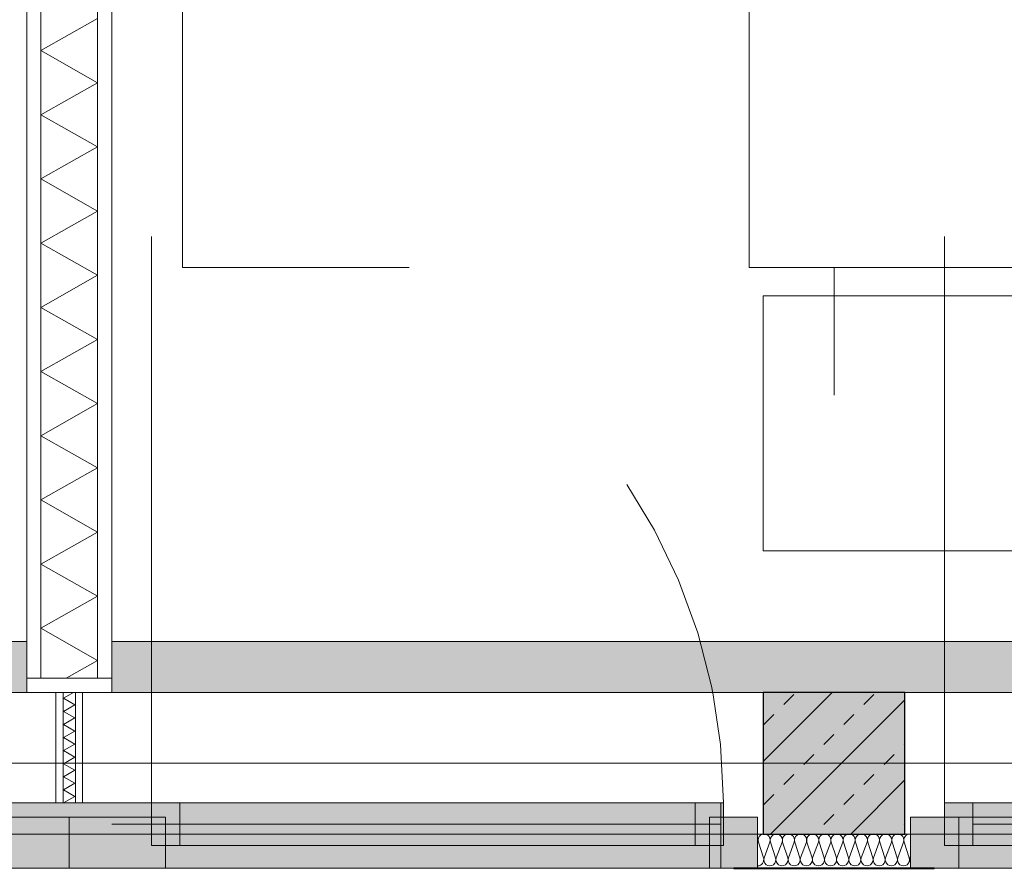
# Model space of a CAD drawing. Header units: metres. Extents: x -167 to 152, y -127 to 99.
# Tile 41 of 225: x -27.09 to -25.35, y -21.79 to -20.29. Entities that reach past the tile are written whole.
import ezdxf

# ---------------------------------------------------------------- set-up
doc = ezdxf.new("R2010")
doc.units = ezdxf.units.M
doc.header["$PDMODE"] = 1
doc.header["$PDSIZE"] = -2
for name, pattern in [('Achsen 01', [5.2915312, 3.175, -1.0580624, 0.3527044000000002, -0.7057644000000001]), ('gestrichelt - 01', [1.9999999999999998, 0.9999999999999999, -0.9999999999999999]), ('ISO-07 Punktiert', [0.8889999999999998, 0.127, -0.7619999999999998]), ('Raster 01', [1.9999999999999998, 0.9999999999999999, -0.9999999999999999]), ('VW-01 Strichlinie kurz', [1.9999999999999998, 0.9999999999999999, -0.9999999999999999])]:
    doc.linetypes.add(name, pattern=pattern)
doc.layers.get('0').update_dxf_attribs({"lineweight": 25})
for name, color, linetype, lineweight, true_color in [('013_Beton und Stahlbetonarbeiten-000 Brüstung', 7, 'Continuous', 9, 0xa6a6a6), ('013_Beton und Stahlbetonarbeiten-000 Sichtbeton-333 Außenstütze', 5, 'Continuous', 5, 0x0000ff), ('013_Beton und Stahlbetonarbeiten-000 Sichtbeton-334 Außenwandöf', 5, 'Continuous', 5, 0x0000ff), ('014_Fassadenarbeiten-330 mineralische Dämmung', 7, 'Continuous', 9, 0x666666), ('032_Metallarbeiten-Fenster', 7, 'Continuous', 13, 0x444444), ('039_Trockenbauarbeiten-340 Dämmung', 7, 'Continuous', 9, 0xc0c0c0), ('AV1-Achsen', 1, 'Achsen 01', 18, 0xff0000), ('AV1-Bewegungsfläche', 7, 'gestrichelt - 01', 9, 0xd9d9d9), ('AV1-Einrichtung', 7, 'Continuous', 9, 0xa6a6a6), ('AV1-Raster', 7, 'Raster 01', 9, 0xa6a6a6)]:
    doc.layers.add(name, color=color, linetype=linetype, lineweight=lineweight, true_color=true_color)
for name, color, linetype, lineweight in [('013_Beton und Stahlbetonarbeiten-000 Unterzüge', 7, 'ISO-07 Punktiert', 13), ('013_Beton und Stahlbetonarbeiten-330 Außenstützen', 7, 'Continuous', 25), ('030_Sonnenschutzarbeiten-BLENDSCHUTZ', 7, 'Continuous', 5), ('039_Trockenbauarbeiten-340 Gipskarton', 7, 'Continuous', 9), ('_1.35m (3D)', 7, 'Continuous', 9), ('_GRU (2D)', 7, 'Continuous', 9), ('_OG 1 (2D)', 7, 'Continuous', 9), ('_OG 1 - DS (2D)', 7, 'Continuous', 9), ('Bemaßung-Bemaßung', 7, 'Continuous', 9)]:
    doc.layers.add(name, color=color, linetype=linetype, lineweight=lineweight)
doc.layers.get('0').freeze()
doc.styles.add('Arial', font='arial.ttf')
doc.dimstyles.new('COE 50', dxfattribs={"dimtxt": 126.0904947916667, "dimasz": 0.0014138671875, "dimexe": 0.001, "dimexo": 0.009999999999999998, "dimgap": 0.001, "dimtad": 1, "dimdec": 3, "dimtxsty": 'Arial', "dimblk": 'VW_SLASH-4', "dimblk1": 'VW_SLASH-4', "dimblk2": 'VW_SLASH-4', "dimcen": 0, "dimadec": 3, "dimazin": 0, "dimtfac": 0.8, "dimtdec": 3, "dimtix": 1, "dimtmove": 0, "dimatfit": 0, "dimldrblk": 'VW_SLASH-3', "dimfxl": 0.002, "dimfxlon": 1, "dimfrac": 2, "dimtolj": 1, "dimarcsym": 0})

# ---------------------------------------------------------------- blocks, each defined once
blk = doc.blocks.new('Group-2')
at = {"layer": 'AV1-Raster'}
for p, q in [((-27.00000000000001, -22.95), (-27.00000000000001, 1.35)), ((-25.65000000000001, -22.95), (-25.65000000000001, 1.35))]:
    blk.add_line(p, q, dxfattribs=at)
blk = doc.blocks.new('1.35m (3D)')
at = {"layer": 'AV1-Raster', "color": 7}
blk.add_blockref('Group-2', (0, 0), dxfattribs=at)
blk = doc.blocks.new('VW_SLASH-4')
at = {"color": 0, "linetype": 'ByBlock', "lineweight": -2, "transparency": 16777216}
blk.add_line((0, 0), (-1, 0), dxfattribs=at)
at = {"color": 0, "linetype": 'Continuous', "lineweight": 15, "transparency": 16777216, "flags": 128}
blk.add_lwpolyline([(0.5000919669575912, 0.5000919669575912), (-0.5000919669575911, -0.5000919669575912)], dxfattribs=at)
blk = doc.blocks.new('*D24')
at = {"layer": '030_Sonnenschutzarbeiten-BLENDSCHUTZ', "color": 0, "lineweight": -2}
for p, q in [((-30.92500000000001, -22.02500000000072), (-30.92500000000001, -22.17500000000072)), ((-27.075, -22.02500000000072), (-27.075, -22.17500000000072)), ((-27.145693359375, -22.12500000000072), (-30.85430664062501, -22.12500000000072))]:
    blk.add_line(p, q, dxfattribs=at)
at = {"layer": 'Defpoints', "color": 0}
for p in [(-30.92500000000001, -21.385), (-27.075, -21.385), (-30.92500000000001, -22.12500000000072)]:
    blk.add_point(p, dxfattribs=at)
at = {"layer": '030_Sonnenschutzarbeiten-BLENDSCHUTZ', "color": 0, "lineweight": -2, "xscale": 0.070693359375, "yscale": 0.070693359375, "zscale": 0.070693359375, "rotation": 180}
blk.add_blockref('VW_SLASH-4', (-30.92500000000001, -22.12500000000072), dxfattribs=at)
at = {"layer": '030_Sonnenschutzarbeiten-BLENDSCHUTZ', "color": 0, "lineweight": -2, "xscale": 0.070693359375, "yscale": 0.070693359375, "zscale": 0.070693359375}
blk.add_blockref('VW_SLASH-4', (-27.075, -22.12500000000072), dxfattribs=at)
at = {"layer": '030_Sonnenschutzarbeiten-BLENDSCHUTZ', "color": 0, "lineweight": 13, "insert": (-29.00000000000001, -21.99922528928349), "char_height": 0.1260904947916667, "attachment_point": 5, "style": 'Arial'}
blk.add_mtext('\\A1;3,85', dxfattribs=at)
blk = doc.blocks.new('VW_SLASH-3')
at = {"color": 0, "linetype": 'ByBlock', "lineweight": -2, "transparency": 16777216}
blk.add_line((0, 0), (-1, 0), dxfattribs=at)
at = {"color": 0, "linetype": 'Continuous', "lineweight": 15, "transparency": 16777216, "flags": 128}
blk.add_lwpolyline([(0.5000534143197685, 0.5000534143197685), (-0.5000534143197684, -0.5000534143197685)], dxfattribs=at)
blk = doc.blocks.new('*D25')
at = {"layer": '030_Sonnenschutzarbeiten-BLENDSCHUTZ', "color": 0, "lineweight": -2}
for p, q in [((-26.92500000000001, -22.02500000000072), (-26.92500000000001, -22.17500000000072)), ((-23.075, -22.02500000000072), (-23.075, -22.17500000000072)), ((-23.145693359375, -22.12500000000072), (-26.85430664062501, -22.12500000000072))]:
    blk.add_line(p, q, dxfattribs=at)
at = {"layer": 'Defpoints', "color": 0}
for p in [(-26.92500000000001, -21.385), (-23.075, -21.385), (-26.92500000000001, -22.12500000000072)]:
    blk.add_point(p, dxfattribs=at)
at = {"layer": '030_Sonnenschutzarbeiten-BLENDSCHUTZ', "color": 0, "lineweight": -2, "xscale": 0.070693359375, "yscale": 0.070693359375, "zscale": 0.070693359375, "rotation": 180}
blk.add_blockref('VW_SLASH-4', (-26.92500000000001, -22.12500000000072), dxfattribs=at)
at = {"layer": '030_Sonnenschutzarbeiten-BLENDSCHUTZ', "color": 0, "lineweight": -2, "xscale": 0.070693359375, "yscale": 0.070693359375, "zscale": 0.070693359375}
blk.add_blockref('VW_SLASH-4', (-23.075, -22.12500000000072), dxfattribs=at)
at = {"layer": '030_Sonnenschutzarbeiten-BLENDSCHUTZ', "color": 0, "lineweight": 13, "insert": (-25, -21.99922528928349), "char_height": 0.1260904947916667, "attachment_point": 5, "style": 'Arial'}
blk.add_mtext('\\A1;3,85', dxfattribs=at)
blk = doc.blocks.new('Group-109')
at = {"layer": 'AV1-Bewegungsfläche', "flags": 128}
blk.add_lwpolyline([(-25.80000000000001, -20.725), (-25.80000000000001, -18.925), (-26.80000000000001, -18.925), (-26.80000000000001, -20.725)], close=True, dxfattribs=at)
at = {"color": 255, "transparency": 33554559}
blk.add_wipeout([(-25.00000000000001, -20.725), (-25.80000000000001, -20.725), (-25.80000000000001, -18.925), (-25.00000000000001, -18.925)], dxfattribs=at).dxf.layer = 'AV1-Einrichtung'
at = {"layer": 'AV1-Einrichtung', "flags": 128}
blk.add_lwpolyline([(-25.00000000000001, -20.725), (-25.80000000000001, -20.725), (-25.80000000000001, -18.925), (-25.00000000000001, -18.925)], close=True, dxfattribs=at)
blk = doc.blocks.new('Group-187')
at = {"color": 255, "linetype": 'Continuous', "lineweight": 5}
blk.add_wipeout([(-26.95000000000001, -21.47499999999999), (-26.95000000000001, -16.22499999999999), (-27.05000000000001, -16.22499999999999), (-27.05000000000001, -21.47499999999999)], dxfattribs=at).dxf.layer = '039_Trockenbauarbeiten-340 Dämmung'
blk = doc.blocks.new('Group-188')
at = {"layer": '039_Trockenbauarbeiten-340 Dämmung', "transparency": 33554687, "flags": 128}
blk.add_lwpolyline([(-27.05000000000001, -21.47499999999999), (-26.95000000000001, -21.41834413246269), (-27.05000000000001, -21.36168826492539), (-26.95000000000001, -21.30503239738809), (-27.05000000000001, -21.24837652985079), (-26.95000000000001, -21.19172066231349), (-27.05000000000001, -21.13506479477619), (-26.95000000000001, -21.07840892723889), (-27.05000000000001, -21.0217530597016), (-26.95000000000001, -20.96509719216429), (-27.05000000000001, -20.90844132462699), (-26.95000000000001, -20.85178545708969), (-27.05000000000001, -20.79512958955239), (-26.95000000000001, -20.73847372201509), (-27.05000000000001, -20.68181785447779), (-26.95000000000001, -20.62516198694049), (-27.05000000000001, -20.56850611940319), (-26.95000000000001, -20.51185025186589), (-27.05000000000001, -20.45519438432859), (-26.95000000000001, -20.39853851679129), (-27.05000000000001, -20.34188264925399), (-26.95000000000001, -20.28522678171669)], dxfattribs=at)
blk = doc.blocks.new('Group-189')
at = {"layer": '039_Trockenbauarbeiten-340 Dämmung'}
blk.add_blockref('Group-187', (0, 0), dxfattribs=at)
at = {"layer": '039_Trockenbauarbeiten-340 Dämmung', "transparency": 33554687}
blk.add_blockref('Group-188', (0, 0), dxfattribs=at)
blk = doc.blocks.new('*D577')
at = {"layer": 'Bemaßung-Bemaßung', "color": 0, "linetype": 'Continuous', "lineweight": -2}
for p, q in [((-30.975, -23.17499999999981), (-30.975, -23.32499999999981)), ((-27.075, -23.17499999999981), (-27.075, -23.32499999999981)), ((-27.145693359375, -23.27499999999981), (-30.90430664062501, -23.27499999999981))]:
    blk.add_line(p, q, dxfattribs=at)
at = {"layer": 'Defpoints', "color": 0}
for p in [(-30.975, -21.47499999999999), (-27.075, -21.47499999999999), (-30.975, -23.27499999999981)]:
    blk.add_point(p, dxfattribs=at)
at = {"layer": 'Bemaßung-Bemaßung', "color": 0, "lineweight": -2, "xscale": 0.070693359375, "yscale": 0.070693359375, "zscale": 0.070693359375, "rotation": 180}
blk.add_blockref('VW_SLASH-4', (-30.975, -23.27499999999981), dxfattribs=at)
at = {"layer": 'Bemaßung-Bemaßung', "color": 0, "lineweight": -2, "xscale": 0.070693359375, "yscale": 0.070693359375, "zscale": 0.070693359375}
blk.add_blockref('VW_SLASH-4', (-27.075, -23.27499999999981), dxfattribs=at)
at = {"layer": 'Bemaßung-Bemaßung', "color": 0, "insert": (-29.02500000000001, -23.14922528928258), "char_height": 0.1260904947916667, "attachment_point": 5, "style": 'Arial'}
blk.add_mtext('\\A1;3,90', dxfattribs=at)
blk = doc.blocks.new('*D578')
at = {"layer": 'Bemaßung-Bemaßung', "color": 0, "linetype": 'Continuous', "lineweight": -2}
for p, q in [((-27.075, -23.17499999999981), (-27.075, -23.32499999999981)), ((-26.92500000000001, -23.17499999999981), (-26.92500000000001, -23.32499999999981)), ((-27.145693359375, -23.27499999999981), (-27.21638671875, -23.27499999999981)), ((-26.92500000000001, -23.27499999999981), (-27.075, -23.27499999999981)), ((-26.85430664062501, -23.27499999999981), (-26.78361328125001, -23.27499999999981))]:
    blk.add_line(p, q, dxfattribs=at)
at = {"layer": 'Defpoints', "color": 0}
for p in [(-27.075, -21.47499999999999), (-26.92500000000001, -21.47499999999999), (-27.075, -23.27499999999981)]:
    blk.add_point(p, dxfattribs=at)
at = {"layer": 'Bemaßung-Bemaßung', "color": 0, "lineweight": -2, "xscale": 0.070693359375, "yscale": 0.070693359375, "zscale": 0.070693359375}
blk.add_blockref('VW_SLASH-4', (-27.075, -23.27499999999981), dxfattribs=at)
at = {"layer": 'Bemaßung-Bemaßung', "color": 0, "lineweight": -2, "xscale": 0.070693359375, "yscale": 0.070693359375, "zscale": 0.070693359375, "rotation": 180}
blk.add_blockref('VW_SLASH-4', (-26.92500000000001, -23.27499999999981), dxfattribs=at)
at = {"layer": 'Bemaßung-Bemaßung', "color": 0, "insert": (-27.00000000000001, -23.59313520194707), "char_height": 0.1260904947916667, "attachment_point": 5, "style": 'Arial'}
blk.add_mtext('\\A1;15', dxfattribs=at)
blk = doc.blocks.new('*D579')
at = {"layer": 'Bemaßung-Bemaßung', "color": 0, "linetype": 'Continuous', "lineweight": -2}
for p, q in [((-26.92500000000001, -23.17499999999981), (-26.92500000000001, -23.32499999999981)), ((-23.075, -23.17499999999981), (-23.075, -23.32499999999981)), ((-23.145693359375, -23.27499999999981), (-26.85430664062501, -23.27499999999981))]:
    blk.add_line(p, q, dxfattribs=at)
at = {"layer": 'Defpoints', "color": 0}
for p in [(-26.92500000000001, -21.47499999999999), (-23.075, -21.47499999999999), (-26.92500000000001, -23.27499999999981)]:
    blk.add_point(p, dxfattribs=at)
at = {"layer": 'Bemaßung-Bemaßung', "color": 0, "lineweight": -2, "xscale": 0.070693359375, "yscale": 0.070693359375, "zscale": 0.070693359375, "rotation": 180}
blk.add_blockref('VW_SLASH-4', (-26.92500000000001, -23.27499999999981), dxfattribs=at)
at = {"layer": 'Bemaßung-Bemaßung', "color": 0, "lineweight": -2, "xscale": 0.070693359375, "yscale": 0.070693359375, "zscale": 0.070693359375}
blk.add_blockref('VW_SLASH-4', (-23.075, -23.27499999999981), dxfattribs=at)
at = {"layer": 'Bemaßung-Bemaßung', "color": 0, "insert": (-25.00000000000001, -23.14922528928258), "char_height": 0.1260904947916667, "attachment_point": 5, "style": 'Arial'}
blk.add_mtext('\\A1;3,85', dxfattribs=at)
blk = doc.blocks.new('*D625')
at = {"layer": 'Bemaßung-Bemaßung', "color": 0, "lineweight": -2}
for p, q in [((-28.22500000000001, -23.67499999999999), (-28.22500000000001, -23.82499999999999)), ((-25.77500000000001, -23.67499999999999), (-25.77500000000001, -23.82499999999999)), ((-25.84569335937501, -23.77499999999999), (-28.15430664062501, -23.77499999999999))]:
    blk.add_line(p, q, dxfattribs=at)
at = {"layer": 'Defpoints', "color": 0}
for p in [(-28.22500000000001, -21.47499999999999), (-25.77500000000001, -21.47499999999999), (-28.22500000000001, -23.77499999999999)]:
    blk.add_point(p, dxfattribs=at)
at = {"layer": 'Bemaßung-Bemaßung', "color": 0, "lineweight": -2, "xscale": 0.070693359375, "yscale": 0.070693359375, "zscale": 0.070693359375, "rotation": 180}
blk.add_blockref('VW_SLASH-4', (-28.22500000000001, -23.77499999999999), dxfattribs=at)
at = {"layer": 'Bemaßung-Bemaßung', "color": 0, "lineweight": -2, "xscale": 0.070693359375, "yscale": 0.070693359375, "zscale": 0.070693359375}
blk.add_blockref('VW_SLASH-4', (-25.77500000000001, -23.77499999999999), dxfattribs=at)
at = {"layer": 'Bemaßung-Bemaßung', "color": 0, "insert": (-27.00000000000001, -23.64922528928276), "char_height": 0.1260904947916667, "attachment_point": 5, "style": 'Arial'}
blk.add_mtext('\\A1;2,45', dxfattribs=at)
blk = doc.blocks.new('*D626')
at = {"layer": 'Bemaßung-Bemaßung', "color": 0, "lineweight": -2}
for p, q in [((-25.77500000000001, -23.67499999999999), (-25.77500000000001, -23.82499999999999)), ((-25.52500000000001, -23.67499999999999), (-25.52500000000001, -23.82499999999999)), ((-25.84569335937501, -23.77499999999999), (-25.91638671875, -23.77499999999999)), ((-25.52500000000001, -23.77499999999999), (-25.77500000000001, -23.77499999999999)), ((-25.45430664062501, -23.77499999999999), (-25.38361328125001, -23.77499999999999))]:
    blk.add_line(p, q, dxfattribs=at)
at = {"layer": 'Defpoints', "color": 0}
for p in [(-25.77500000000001, -21.47499999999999), (-25.52500000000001, -21.47499999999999), (-25.77500000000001, -23.77499999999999)]:
    blk.add_point(p, dxfattribs=at)
at = {"layer": 'Bemaßung-Bemaßung', "color": 0, "lineweight": -2, "xscale": 0.070693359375, "yscale": 0.070693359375, "zscale": 0.070693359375}
blk.add_blockref('VW_SLASH-4', (-25.77500000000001, -23.77499999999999), dxfattribs=at)
at = {"layer": 'Bemaßung-Bemaßung', "color": 0, "lineweight": -2, "xscale": 0.070693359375, "yscale": 0.070693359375, "zscale": 0.070693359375, "rotation": 180}
blk.add_blockref('VW_SLASH-4', (-25.52500000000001, -23.77499999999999), dxfattribs=at)
at = {"layer": 'Bemaßung-Bemaßung', "color": 0, "insert": (-25.65000000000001, -23.6606215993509), "char_height": 0.1260904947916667, "attachment_point": 5, "style": 'Arial'}
blk.add_mtext('\\A1;25', dxfattribs=at)
blk = doc.blocks.new('*D627')
at = {"layer": 'Bemaßung-Bemaßung', "color": 0, "lineweight": -2}
for p, q in [((-25.52500000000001, -23.67499999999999), (-25.52500000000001, -23.82499999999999)), ((-23.075, -23.67499999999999), (-23.075, -23.82499999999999)), ((-23.145693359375, -23.77499999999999), (-25.45430664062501, -23.77499999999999))]:
    blk.add_line(p, q, dxfattribs=at)
at = {"layer": 'Defpoints', "color": 0}
for p in [(-25.52500000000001, -21.47499999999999), (-23.075, -21.47499999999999), (-25.52500000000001, -23.77499999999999)]:
    blk.add_point(p, dxfattribs=at)
at = {"layer": 'Bemaßung-Bemaßung', "color": 0, "lineweight": -2, "xscale": 0.070693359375, "yscale": 0.070693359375, "zscale": 0.070693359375, "rotation": 180}
blk.add_blockref('VW_SLASH-4', (-25.52500000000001, -23.77499999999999), dxfattribs=at)
at = {"layer": 'Bemaßung-Bemaßung', "color": 0, "lineweight": -2, "xscale": 0.070693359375, "yscale": 0.070693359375, "zscale": 0.070693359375}
blk.add_blockref('VW_SLASH-4', (-23.075, -23.77499999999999), dxfattribs=at)
at = {"layer": 'Bemaßung-Bemaßung', "color": 0, "insert": (-24.3, -23.64922528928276), "char_height": 0.1260904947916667, "attachment_point": 5, "style": 'Arial'}
blk.add_mtext('\\A1;2,45', dxfattribs=at)
blk = doc.blocks.new('COE - Fenster 01')
at = {"layer": '032_Metallarbeiten-Fenster', "linetype": 'Continuous', "lineweight": 0}
for points in [[(-0.03, 2.43), (0.06, 2.43), (0.06, 0.1699999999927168), (-0.03, 0.1699999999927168)], [(0.02000000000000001, 0.1949999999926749), (0.02000000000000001, 1.225000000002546), (-0.05499999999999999, 1.225000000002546), (-0.05499999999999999, 0.1949999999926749)], [(0.02000000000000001, 0.1449999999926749), (0.02000000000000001, 0.1949999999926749), (-0.05499999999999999, 0.1949999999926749), (-0.05499999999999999, 0.1449999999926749)], [(0.06, 0.1699999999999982), (-0.02999999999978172, 0.1699999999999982), (-0.03000000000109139, 0.08499999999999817), (0.06, 0.08499999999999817)]]:
    blk.add_hatch(color=7, dxfattribs=at).paths.add_polyline_path(points)
at = {"layer": '032_Metallarbeiten-Fenster', "color": 7, "lineweight": 18}
blk.add_line((-0.01749999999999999, 0.1949999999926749), (-0.01749999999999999, 1.225000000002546), dxfattribs=at)
at = {"layer": '032_Metallarbeiten-Fenster', "color": 7, "linetype": 'gestrichelt - 01', "lineweight": 18, "transparency": 33554687}
blk.add_line((-0.05499999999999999, 0.1449999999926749), (-1.185000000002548, 0.1449999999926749), dxfattribs=at)
at = {"layer": '032_Metallarbeiten-Fenster', "color": 7, "lineweight": 18, "flags": 128}
for points in [[(-0.03, 2.43), (0.06, 2.43), (0.06, 0.1699999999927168), (-0.03, 0.1699999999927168)], [(0.02000000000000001, 0.1949999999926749), (0.02000000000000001, 1.225000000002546), (-0.05499999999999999, 1.225000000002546), (-0.05499999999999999, 0.1949999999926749)], [(0.02000000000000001, 0.1449999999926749), (0.02000000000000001, 0.1949999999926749), (-0.05499999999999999, 0.1949999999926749), (-0.05499999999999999, 0.1449999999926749)], [(0.06, 0.1699999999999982), (-0.02999999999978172, 0.1699999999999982), (-0.03000000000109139, 0.08499999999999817), (0.06, 0.08499999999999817)]]:
    blk.add_lwpolyline(points, close=True, dxfattribs=at)
at = {"layer": '032_Metallarbeiten-Fenster', "color": 7, "linetype": 'gestrichelt - 01', "lineweight": 18, "transparency": 33554687}
blk.add_arc((-0.05499999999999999, 0.1449999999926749), 1.130000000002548, 90, 179.99964, dxfattribs=at)
blk = doc.blocks.new('Group-384')
at = {"layer": '032_Metallarbeiten-Fenster', "linetype": 'Continuous', "lineweight": 0}
for points in [[(-25.85000000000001, -21.67000000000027), (-25.85000000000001, -21.78499999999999), (-28.15000000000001, -21.78499999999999), (-28.15000000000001, -21.67000000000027)], [(-26.80500000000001, -21.74499999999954), (-26.85500000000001, -21.74499999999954), (-26.85500000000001, -21.66999999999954), (-26.80500000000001, -21.66999999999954)], [(-25.89500000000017, -21.67000000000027), (-26.80500000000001, -21.67000000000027), (-26.80500000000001, -21.74500000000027), (-25.89500000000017, -21.74500000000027)], [(-25.84500000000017, -21.74500000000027), (-25.89500000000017, -21.74500000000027), (-25.89500000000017, -21.67000000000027), (-25.84500000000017, -21.67000000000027)], [(-27.00000000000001, -21.78499999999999), (-27.17000000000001, -21.78499999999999), (-27.17000000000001, -21.69499999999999), (-27.00000000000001, -21.69499999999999)], [(-27.00000000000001, -21.78499999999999), (-26.83000000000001, -21.78499999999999), (-26.83000000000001, -21.69499999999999), (-27.00000000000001, -21.69499999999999)], [(-25.78500000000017, -21.78499999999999), (-25.87000000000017, -21.78499999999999), (-25.87000000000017, -21.69499999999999), (-25.78500000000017, -21.69499999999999)]]:
    blk.add_hatch(color=7, dxfattribs=at).paths.add_polyline_path(points)
at = {"layer": '032_Metallarbeiten-Fenster', "color": 7, "lineweight": 18}
for p, q in [((-25.85000000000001, -21.70750000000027), (-26.9249999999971, -21.70750000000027)), ((-26.80500000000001, -21.70750000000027), (-25.89500000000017, -21.70750000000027))]:
    blk.add_line(p, q, dxfattribs=at)
at = {"layer": '032_Metallarbeiten-Fenster', "color": 7, "linetype": 'gestrichelt - 01', "lineweight": 18, "transparency": 33554687, "flags": 128}
blk.add_lwpolyline([(-26.85500000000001, -21.670000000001), (-26.85500000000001, -20.660000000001, -0.4142135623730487), (-25.84500000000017, -21.670000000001)], format="xyb", dxfattribs=at)
at = {"layer": '032_Metallarbeiten-Fenster', "color": 7, "lineweight": 18, "flags": 128}
for points in [[(-25.85000000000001, -21.67000000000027), (-25.85000000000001, -21.78499999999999), (-28.15000000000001, -21.78499999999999), (-28.15000000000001, -21.67000000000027)], [(-26.80500000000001, -21.74499999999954), (-26.85500000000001, -21.74499999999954), (-26.85500000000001, -21.66999999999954), (-26.80500000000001, -21.66999999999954)], [(-25.89500000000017, -21.67000000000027), (-26.80500000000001, -21.67000000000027), (-26.80500000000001, -21.74500000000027), (-25.89500000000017, -21.74500000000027)], [(-25.84500000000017, -21.74500000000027), (-25.89500000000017, -21.74500000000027), (-25.89500000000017, -21.67000000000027), (-25.84500000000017, -21.67000000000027)], [(-27.00000000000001, -21.78499999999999), (-27.17000000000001, -21.78499999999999), (-27.17000000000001, -21.69499999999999), (-27.00000000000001, -21.69499999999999)], [(-27.00000000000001, -21.78499999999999), (-26.83000000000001, -21.78499999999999), (-26.83000000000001, -21.69499999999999), (-27.00000000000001, -21.69499999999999)], [(-25.78500000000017, -21.78499999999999), (-25.87000000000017, -21.78499999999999), (-25.87000000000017, -21.69499999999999), (-25.78500000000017, -21.69499999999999)]]:
    blk.add_lwpolyline(points, close=True, dxfattribs=at)
blk = doc.blocks.new('Group-418')
at = {"layer": '014_Fassadenarbeiten-330 mineralische Dämmung', "transparency": 33554687, "flags": 128}
for points in [[(15.32387404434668, -23.2839984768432, 0.5130884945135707), (15.33422303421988, -23.26999951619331), (15.32522429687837, -23.24199951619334, -1.372995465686), (15.34562379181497, -23.24199951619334), (15.33527303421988, -23.26999951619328, 1.372583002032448), (15.35567252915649, -23.26999951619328), (15.34667379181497, -23.24199951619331, -1.372995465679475), (15.36707328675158, -23.24199951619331), (15.35672252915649, -23.26999951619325, 1.372583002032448), (15.37712202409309, -23.26999951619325)], [(15.33527303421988, -23.26999951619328, 1.372583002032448), (15.35567252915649, -23.26999951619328), (15.34667379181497, -23.24199951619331, -1.372995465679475), (15.36707328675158, -23.24199951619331), (15.35672252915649, -23.26999951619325, 1.372583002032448), (15.37712202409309, -23.26999951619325), (15.36812328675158, -23.24199951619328, -1.372995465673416), (15.38852278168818, -23.24199951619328), (15.37817202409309, -23.26999951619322, 1.372583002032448), (15.3985715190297, -23.26999951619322), (15.38957278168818, -23.24199951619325, -1.372995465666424), (15.40997227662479, -23.24199951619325), (15.3996215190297, -23.26999951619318, 1.372583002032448), (15.42002101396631, -23.26999951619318), (15.41102227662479, -23.24199951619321, -1.372995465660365), (15.4314217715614, -23.24199951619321), (15.4210710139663, -23.26999951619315, 1.372583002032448), (15.44147050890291, -23.26999951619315), (15.4324717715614, -23.24199951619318, -1.372995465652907), (15.452871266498, -23.24199951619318), (15.44252050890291, -23.26999951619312, 1.372583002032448), (15.46292000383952, -23.26999951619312), (15.453921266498, -23.24199951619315, -1.372995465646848), (15.47432076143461, -23.24199951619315), (15.46397000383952, -23.26999951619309, 1.372583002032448), (15.48436949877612, -23.26999951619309), (15.47537076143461, -23.24199951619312, -1.372995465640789), (15.49577025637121, -23.24199951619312), (15.48541949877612, -23.26999951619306, 1.372583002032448), (15.50581899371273, -23.26999951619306), (15.49682025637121, -23.24199951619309, -1.372995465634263), (15.51721975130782, -23.24199951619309), (15.50686899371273, -23.26999951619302, 1.372583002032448), (15.52726848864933, -23.26999951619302), (15.51826975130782, -23.24199951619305, -1.372995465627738), (15.53866924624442, -23.24199951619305), (15.52831848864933, -23.26999951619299, 1.372583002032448), (15.54871798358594, -23.26999951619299), (15.53971924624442, -23.24199951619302, -1.372995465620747), (15.56011874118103, -23.24199951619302), (15.54976798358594, -23.26999951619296, 1.372583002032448), (15.57016747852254, -23.26999951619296), (15.56116874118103, -23.24199951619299, -1.372995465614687), (15.58156823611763, -23.24199951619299)], [(15.52831848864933, -23.269999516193, 0.3244352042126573), (15.53222740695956, -23.28195854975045, 0.3244352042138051), (15.54480906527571, -23.28195854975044, 0.3244352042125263), (15.54871798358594, -23.26999951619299), (15.53971924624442, -23.24199951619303, -0.3244878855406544), (15.54362675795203, -23.23003706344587, -0.3244878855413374), (15.55621122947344, -23.23003706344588, -0.324487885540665), (15.56011874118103, -23.24199951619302), (15.54976798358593, -23.26999951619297, 0.3244352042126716), (15.55367690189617, -23.28195854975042, 0.3244352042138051), (15.56625856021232, -23.28195854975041, 0.3244352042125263), (15.57016747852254, -23.26999951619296), (15.56116874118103, -23.24199951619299, -0.324487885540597), (15.56507625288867, -23.23003706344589, -0.3244878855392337), (15.57766072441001, -23.2300370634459, -0.324487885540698), (15.58156823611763, -23.24199951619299), (15.57121747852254, -23.26999951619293, 0.3244352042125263), (15.57512639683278, -23.28195854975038, 0.3244352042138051), (15.58770805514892, -23.28195854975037, 0.3244352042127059), (15.59161697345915, -23.26999951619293), (15.58261823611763, -23.24199951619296, -0.5402532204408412), (15.59387404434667, -23.22804747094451)], [(15.59387404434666, -23.27911102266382, -0.2253211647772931), (15.59266697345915, -23.2699995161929), (15.59387404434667, -23.2667342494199)]]:
    blk.add_lwpolyline(points, format="xyb", dxfattribs=at)
blk = doc.blocks.new('Group-422')
at = {"layer": '014_Fassadenarbeiten-330 mineralische Dämmung', "transparency": 33554687}
blk.add_blockref('Group-418', (0, 0), dxfattribs=at)
blk = doc.blocks.new('Parametric Object-56')
at = {"layer": '014_Fassadenarbeiten-330 mineralische Dämmung', "color": 7, "transparency": 33554687}
blk.add_blockref('Group-422', (0, 0), dxfattribs=at)
at = {"layer": '014_Fassadenarbeiten-330 mineralische Dämmung', "color": 0, "flags": 1}
for tag in ['instanceID', 'prm0_value', 'prm1_value', 'prm2_value', 'prm3_value', 'prm4_value', 'prm5_value', 'prm6_value', 'prm0_name', 'prm0_type', 'prm2_name', 'prm2_type', 'prm3_name', 'prm3_type', 'prm6_name', 'prm6_type', 'prm1_name', 'prm1_type', 'prm4_name', 'prm4_type', 'prm5_name', 'prm5_type', 'IFC_UUID']:
    blk.add_attdef(tag, (-25.7849999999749, -21.78352116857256), '', height=0.00018, dxfattribs=at)
blk = doc.blocks.new('Group-649')
at = {"layer": '039_Trockenbauarbeiten-340 Dämmung', "transparency": 33554687, "flags": 128}
blk.add_lwpolyline([(-16.32000000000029, 9.420000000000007), (-16.30845299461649, 9.400000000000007), (-16.2969059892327, 9.420000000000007), (-16.28535898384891, 9.400000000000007), (-16.27381197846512, 9.420000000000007), (-16.26226497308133, 9.400000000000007), (-16.25071796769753, 9.420000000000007), (-16.23917096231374, 9.400000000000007), (-16.22762395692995, 9.420000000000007), (-16.21607695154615, 9.400000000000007), (-16.20452994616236, 9.420000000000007), (-16.19298294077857, 9.400000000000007), (-16.18143593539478, 9.420000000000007), (-16.16988893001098, 9.400000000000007), (-16.15834192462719, 9.420000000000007), (-16.1467949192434, 9.400000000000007), (-16.13524791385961, 9.420000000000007), (-16.12500000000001, 9.402250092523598)], dxfattribs=at)
blk = doc.blocks.new('Group-650')
at = {"layer": '039_Trockenbauarbeiten-340 Dämmung', "transparency": 33554687}
blk.add_blockref('Group-649', (0, 0), dxfattribs=at)
blk = doc.blocks.new('Parametric Object-82')
at = {"layer": '039_Trockenbauarbeiten-340 Dämmung', "color": 7, "transparency": 33554687}
blk.add_blockref('Group-650', (0, 0), dxfattribs=at)
at = {"layer": '039_Trockenbauarbeiten-340 Dämmung', "color": 0, "flags": 1}
for tag in ['instanceID', 'prm0_value', 'prm1_value', 'prm2_value', 'prm3_value', 'prm4_value', 'prm5_value', 'prm6_value', 'prm0_name', 'prm0_type', 'prm2_name', 'prm2_type', 'prm3_name', 'prm3_type', 'prm6_name', 'prm6_type', 'prm1_name', 'prm1_type', 'prm4_name', 'prm4_type', 'prm5_name', 'prm5_type', 'IFC_UUID']:
    blk.add_attdef(tag, (-27.01000000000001, -21.67000000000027), '', height=0.00018, dxfattribs=at)
blk = doc.blocks.new('Group-754')
at = {"layer": 'AV1-Achsen'}
blk.add_line((-43.35000000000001, -21.6), (4.199999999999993, -21.6), dxfattribs=at)
blk = doc.blocks.new('GRU (2D)')
at = {"layer": 'AV1-Achsen', "color": 7}
blk.add_blockref('Group-754', (0, 0), dxfattribs=at)
blk = doc.blocks.new('OG 1 - DS (2D)')
at = {"layer": '030_Sonnenschutzarbeiten-BLENDSCHUTZ', "linetype": 'Continuous', "lineweight": 0, "transparency": 33554610}
for points in [[(-30.925, -21.475), (-27.075, -21.475), (-27.075, -21.385), (-30.92500000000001, -21.385)], [(-23.075, -21.385), (-26.92500000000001, -21.385), (-26.92500000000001, -21.475), (-23.075, -21.475)]]:
    blk.add_hatch(color=6, dxfattribs=at).paths.add_polyline_path(points)
at = {"layer": '030_Sonnenschutzarbeiten-BLENDSCHUTZ', "color": 6, "lineweight": 13, "flags": 128}
for points in [[(-30.925, -21.475), (-27.075, -21.475), (-27.075, -21.385), (-30.92500000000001, -21.385)], [(-23.075, -21.385), (-26.92500000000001, -21.385), (-26.92500000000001, -21.475), (-23.075, -21.475)]]:
    blk.add_lwpolyline(points, close=True, dxfattribs=at)
at = {"layer": '030_Sonnenschutzarbeiten-BLENDSCHUTZ', "color": 7, "lineweight": 13}
for p1, p2, picture, middle in [((-27.075, -21.385), (-30.92500000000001, -21.385), '*D24', (-29.00000000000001, -21.99922528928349)), ((-23.075, -21.385), (-26.92500000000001, -21.385), '*D25', (-25, -21.99922528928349))]:
    dim = blk.add_aligned_dim(p1=p1, p2=p2, distance=0.7400000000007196, text='3,85', dimstyle='COE 50', override={"dimtxt": 0.1260904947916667, "dimasz": 0.070693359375, "dimexe": 0.05, "dimgap": 0.05, "dimpost": '<>', "dimtxsty": 'Arial', "dimtmove": 2, "dimfxl": 0.1}, dxfattribs=at)
    dim.commit()
    dim.dimension.update_dxf_attribs({"geometry": picture, "text_midpoint": middle})
blk = doc.blocks.new('OG 1 (2D)')
at = {"layer": '032_Metallarbeiten-Fenster', "linetype": 'Continuous', "lineweight": 0, "transparency": 33554687}
blk.add_hatch(color=181, dxfattribs=at).paths.add_polyline_path([(-25.82688092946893, -21.78431986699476), (-25.47311907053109, -21.78431986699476), (-25.47311907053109, -21.78631986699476), (-25.82688092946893, -21.78631986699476)])
at = {"layer": '032_Metallarbeiten-Fenster', "color": 7, "linetype": 'Continuous', "lineweight": 9, "transparency": 33554687, "flags": 128}
blk.add_lwpolyline([(-25.82688092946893, -21.78431986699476), (-25.47311907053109, -21.78431986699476), (-25.47311907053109, -21.78631986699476), (-25.82688092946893, -21.78631986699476)], close=True, dxfattribs=at)
at = {"layer": 'AV1-Einrichtung', "flags": 128}
blk.add_lwpolyline([(-25.77500000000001, -20.775), (-24.97500000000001, -20.775), (-24.97500000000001, -21.225), (-25.77500000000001, -21.225)], close=True, dxfattribs=at)
at = {"layer": 'AV1-Einrichtung', "color": 7}
blk.add_blockref('Group-109', (0, 0), dxfattribs=at)
at = {"color": 255}
for points in [[(-28.22500000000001, -21.72499999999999), (-28.22500000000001, -21.47499999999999), (-25.775000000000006, -21.47499999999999), (-25.775000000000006, -21.72499999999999)], [(-25.525000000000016, -21.724999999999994), (-25.525000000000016, -21.47499999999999), (-23.075000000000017, -21.47499999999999), (-23.075000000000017, -21.724999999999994)]]:
    blk.add_wipeout(points, dxfattribs=at).dxf.layer = '013_Beton und Stahlbetonarbeiten-000 Brüstung'
at = {"layer": '013_Beton und Stahlbetonarbeiten-330 Außenstützen', "linetype": 'Continuous', "lineweight": 0, "true_color": 0xc0c0c0}
blk.add_hatch(color=9, dxfattribs=at).paths.add_polyline_path([(-25.52500000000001, -21.47499999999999), (-25.77500000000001, -21.47499999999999), (-25.77500000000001, -21.72499999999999), (-25.52500000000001, -21.72499999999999)])
at = {"layer": '013_Beton und Stahlbetonarbeiten-330 Außenstützen', "linetype": 'Continuous', "lineweight": 13}
h = blk.add_hatch(dxfattribs=at)
h.set_pattern_fill('Stahlbeton', color=251, style=0, pattern_type=2)
h.set_pattern_definition([(44.99999999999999, (0, 0), (0.07071067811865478, -0.07071067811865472), [0.025, -0.025])])
h.paths.add_polyline_path([(-25.52500000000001, -21.47499999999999), (-25.77500000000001, -21.47499999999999), (-25.77500000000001, -21.72499999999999), (-25.52500000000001, -21.72499999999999)])
h = blk.add_hatch(dxfattribs=at)
h.set_pattern_fill('Stahlbeton-1', color=251, style=0, pattern_type=2)
h.set_pattern_definition([(-135, (0.03106439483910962, -0.03313462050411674), (0.07071067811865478, -0.07071067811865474), [])])
h.paths.add_polyline_path([(-25.52500000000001, -21.47499999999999), (-25.77500000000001, -21.47499999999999), (-25.77500000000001, -21.72499999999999), (-25.52500000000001, -21.72499999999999)])
at = {"layer": '013_Beton und Stahlbetonarbeiten-000 Brüstung', "flags": 128}
for points in [[(-28.22500000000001, -21.72499999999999), (-28.22500000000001, -21.47499999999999), (-25.77500000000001, -21.47499999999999), (-25.77500000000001, -21.72499999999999)], [(-25.52500000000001, -21.72499999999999), (-25.52500000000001, -21.47499999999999), (-23.07500000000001, -21.47499999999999), (-23.07500000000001, -21.72499999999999)]]:
    blk.add_lwpolyline(points, close=True, dxfattribs=at)
at = {"layer": '013_Beton und Stahlbetonarbeiten-000 Sichtbeton-333 Außenstütze', "color": 30}
blk.add_solid([(-25.52500000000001, -21.47499999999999), (-25.57500000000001, -21.52499999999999), (-25.77500000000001, -21.47499999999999), (-25.72500000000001, -21.52499999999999)], dxfattribs=at)
at = {"layer": '013_Beton und Stahlbetonarbeiten-000 Sichtbeton-334 Außenwandöf', "color": 30}
for points in [[(-25.77500000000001, -21.47499999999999), (-25.72500000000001, -21.52499999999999), (-25.77500000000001, -21.72499999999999), (-25.72500000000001, -21.72499999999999)], [(-25.57500000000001, -21.52499999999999), (-25.52500000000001, -21.47499999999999), (-25.57500000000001, -21.72499999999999), (-25.52500000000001, -21.72499999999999)]]:
    blk.add_solid(points, dxfattribs=at)
at = {"layer": '013_Beton und Stahlbetonarbeiten-000 Unterzüge', "linetype": 'VW-01 Strichlinie kurz', "flags": 128}
blk.add_lwpolyline([(-25.52500000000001, -21.72499999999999), (-25.52500000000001, -21.47499999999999), (-23.07500000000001, -21.47499999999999), (-23.07500000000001, -21.72499999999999)], close=True, dxfattribs=at)
at = {"layer": '013_Beton und Stahlbetonarbeiten-330 Außenstützen', "flags": 128}
blk.add_lwpolyline([(-25.52500000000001, -21.47499999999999), (-25.77500000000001, -21.47499999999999), (-25.77500000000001, -21.72499999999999), (-25.52500000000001, -21.72499999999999)], close=True, dxfattribs=at)
at = {"layer": '014_Fassadenarbeiten-330 mineralische Dämmung'}
blk.add_blockref('Parametric Object-56', (-41.10887404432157, 1.502999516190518), dxfattribs=at)
at = {"layer": '032_Metallarbeiten-Fenster', "color": 7, "rotation": 270}
blk.add_blockref('COE - Fenster 01', (-25.60000000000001, -21.72499999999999), dxfattribs=at)
at = {"layer": 'Bemaßung-Bemaßung'}
for base, p1, p2, text, picture, middle in [((-25.77500000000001, -23.77499999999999), (-25.52500000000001, -21.47499999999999), (-25.77500000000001, -21.47499999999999), '25', '*D626', (-25.65000000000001, -23.6606215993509)), ((-25.52500000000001, -23.77499999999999), (-23.075, -21.47499999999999), (-25.52500000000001, -21.47499999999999), '2,45', '*D627', (-24.3, -23.64922528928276))]:
    dim = blk.add_linear_dim(base=base, p1=p1, p2=p2, text=text, dimstyle='COE 50', override={"dimtxt": 0.1260904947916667, "dimasz": 0.070693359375, "dimexe": 0.05, "dimgap": 0.05, "dimpost": '<>', "dimtxsty": 'Arial', "dimtmove": 2, "dimfxl": 0.1}, dxfattribs=at)
    dim.commit()
    dim.dimension.update_dxf_attribs({"geometry": picture, "text_midpoint": middle})
at = {"color": 255}
blk.add_wipeout([(-26.95000000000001, -21.47499999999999), (-26.95000000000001, -16.22499999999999), (-27.05000000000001, -16.22499999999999), (-27.05000000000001, -21.47499999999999)], dxfattribs=at).dxf.layer = '039_Trockenbauarbeiten-340 Dämmung'
at = {"layer": '039_Trockenbauarbeiten-340 Dämmung', "flags": 128}
blk.add_lwpolyline([(-26.95000000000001, -21.47499999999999), (-26.95000000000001, -16.22499999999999), (-27.05000000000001, -16.22499999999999), (-27.05000000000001, -21.47499999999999)], close=True, dxfattribs=at)
at = {"layer": '039_Trockenbauarbeiten-340 Dämmung', "color": 7, "transparency": 33554687}
blk.add_blockref('Group-189', (0, 0), dxfattribs=at)
at = {"color": 255}
for points in [[(-27.050000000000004, -16.22499999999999), (-27.07500000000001, -16.224999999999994), (-27.075000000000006, -21.47499999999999), (-27.050000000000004, -21.47499999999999)], [(-26.92500000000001, -16.22499999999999), (-26.95000000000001, -16.224999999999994), (-26.95000000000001, -21.47499999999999), (-26.92500000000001, -21.47499999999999)]]:
    blk.add_wipeout(points, dxfattribs=at).dxf.layer = '039_Trockenbauarbeiten-340 Gipskarton'
at = {"layer": '013_Beton und Stahlbetonarbeiten-000 Unterzüge', "linetype": 'VW-01 Strichlinie kurz', "flags": 128}
blk.add_lwpolyline([(-28.22500000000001, -21.72499999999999), (-28.22500000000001, -21.47499999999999), (-25.77500000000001, -21.47499999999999), (-25.77500000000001, -21.72499999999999)], close=True, dxfattribs=at)
at = {"layer": '039_Trockenbauarbeiten-340 Gipskarton', "flags": 128}
for points in [[(-27.05, -16.22499999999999), (-27.07500000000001, -16.225), (-27.075, -21.47499999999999), (-27.05, -21.47499999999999)], [(-26.92500000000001, -16.22499999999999), (-26.95000000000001, -16.225), (-26.95000000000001, -21.47499999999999), (-26.92500000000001, -21.47499999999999)]]:
    blk.add_lwpolyline(points, close=True, dxfattribs=at)
at = {"layer": '032_Metallarbeiten-Fenster', "color": 7}
blk.add_blockref('Group-384', (0, 0), dxfattribs=at)
at = {"layer": 'Bemaßung-Bemaßung', "linetype": 'Continuous'}
for base, p1, p2, text, override, picture, middle in [((-30.975, -23.27499999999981), (-27.075, -21.47499999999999), (-30.975, -21.47499999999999), '3,90', {"dimtxt": 0.1260904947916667, "dimasz": 0.070693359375, "dimexe": 0.05, "dimgap": 0.05, "dimpost": '<>', "dimtxsty": 'Arial', "dimtmove": 2, "dimfxl": 0.1}, '*D577', (-29.02500000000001, -23.14922528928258)), ((-27.075, -23.27499999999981), (-26.92500000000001, -21.47499999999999), (-27.075, -21.47499999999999), '15', {"dimtxt": 0.1260904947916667, "dimasz": 0.070693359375, "dimexe": 0.05, "dimgap": 0.05, "dimpost": '<>', "dimtxsty": 'Arial', "dimtix": 0, "dimtmove": 2, "dimfxl": 0.1}, '*D578', (-27.00000000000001, -23.59313520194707)), ((-26.92500000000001, -23.27499999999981), (-23.075, -21.47499999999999), (-26.92500000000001, -21.47499999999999), '3,85', {"dimtxt": 0.1260904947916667, "dimasz": 0.070693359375, "dimexe": 0.05, "dimgap": 0.05, "dimpost": '<>', "dimtxsty": 'Arial', "dimtmove": 2, "dimfxl": 0.1}, '*D579', (-25.00000000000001, -23.14922528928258))]:
    dim = blk.add_linear_dim(base=base, p1=p1, p2=p2, text=text, dimstyle='COE 50', override=override, dxfattribs=at)
    dim.commit()
    dim.dimension.update_dxf_attribs({"geometry": picture, "text_midpoint": middle})
at = {"layer": 'Bemaßung-Bemaßung'}
dim = blk.add_linear_dim(base=(-28.22500000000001, -23.77499999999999), p1=(-25.77500000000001, -21.47499999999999), p2=(-28.22500000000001, -21.47499999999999), text='2,45', dimstyle='COE 50', override={"dimtxt": 0.1260904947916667, "dimasz": 0.070693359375, "dimexe": 0.05, "dimgap": 0.05, "dimpost": '<>', "dimtxsty": 'Arial', "dimtmove": 2, "dimfxl": 0.1}, dxfattribs=at)
dim.commit()
dim.dimension.update_dxf_attribs({"geometry": '*D625', "text_midpoint": (-27.00000000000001, -23.64922528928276)})
at = {"color": 255}
for points in [[(-27.023500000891, -21.474999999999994), (-27.011000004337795, -21.474999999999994), (-27.011000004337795, -21.670000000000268), (-27.023500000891, -21.670000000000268)], [(-26.98899999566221, -21.474999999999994), (-26.976499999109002, -21.474999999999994), (-26.976499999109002, -21.670000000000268), (-26.98899999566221, -21.670000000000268)]]:
    blk.add_wipeout(points, dxfattribs=at).dxf.layer = '039_Trockenbauarbeiten-340 Gipskarton'
at = {"layer": '039_Trockenbauarbeiten-340 Gipskarton', "flags": 128}
for points in [[(-27.023500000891, -21.47499999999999), (-27.0110000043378, -21.47499999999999), (-27.0110000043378, -21.67000000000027), (-27.023500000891, -21.67000000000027)], [(-26.98899999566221, -21.47499999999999), (-26.976499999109, -21.47499999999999), (-26.976499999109, -21.67000000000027), (-26.98899999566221, -21.67000000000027)]]:
    blk.add_lwpolyline(points, close=True, dxfattribs=at)
at = {"color": 255}
blk.add_wipeout([(-26.925000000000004, -21.474999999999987), (-26.924999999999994, -21.449999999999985), (-27.074999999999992, -21.449999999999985), (-27.074999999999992, -21.474999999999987)], dxfattribs=at).dxf.layer = '039_Trockenbauarbeiten-340 Gipskarton'
at = {"layer": '039_Trockenbauarbeiten-340 Gipskarton', "flags": 128}
blk.add_lwpolyline([(-26.92500000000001, -21.47499999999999), (-26.925, -21.44999999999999), (-27.075, -21.44999999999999), (-27.075, -21.47499999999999)], close=True, dxfattribs=at)
at = {"layer": '039_Trockenbauarbeiten-340 Dämmung', "rotation": 90}
blk.add_blockref('Parametric Object-82', (-17.59, -5.349999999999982), dxfattribs=at)

msp = doc.modelspace()

# ---------------------------------------------------------------- block references
at = {"layer": '_1.35m (3D)'}
msp.add_blockref('1.35m (3D)', (0, 0), dxfattribs=at)

# ---------------------------------------------------------------- next in the draw order: block references
at = {"layer": '_OG 1 - DS (2D)'}
msp.add_blockref('OG 1 - DS (2D)', (0, 0), dxfattribs=at)

# ---------------------------------------------------------------- next in the draw order: block references
at = {"layer": '_OG 1 (2D)'}
msp.add_blockref('OG 1 (2D)', (0, 0), dxfattribs=at)

# ---------------------------------------------------------------- next in the draw order: block references
at = {"layer": '_GRU (2D)'}
msp.add_blockref('GRU (2D)', (0, 0), dxfattribs=at)

doc.saveas('drawing.dxf')
